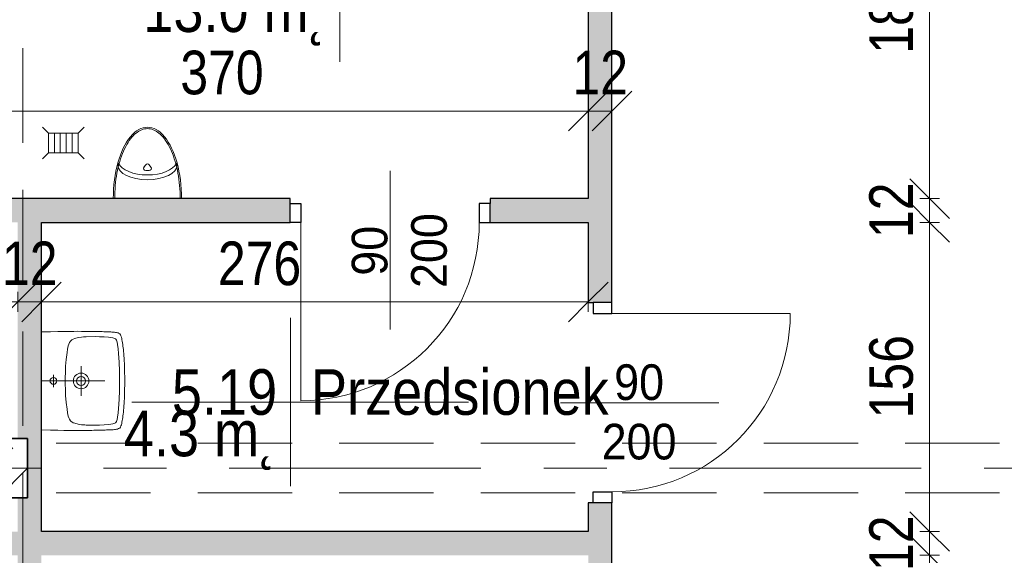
# Model space of a CAD drawing. Header units: centimetres. Extents: x -1743 to 21705, y -8842 to 3590.
# Tile 33 of 45: x -2 to 495, y 2284 to 2555. Entities that reach past the tile are written whole.
import ezdxf

# ---------------------------------------------------------------- set-up
doc = ezdxf.new("R2010")
doc.units = ezdxf.units.CM
doc.linetypes.add('Oś', pattern=[222.25, 127, -31.75, 31.75, -31.75])
doc.linetypes.add('Ukryte', pattern=[71.438, 47.625, -23.813])
for name, color, linetype, lineweight in [('A-ANNO-DIMS', 211, 'Continuous', 13), ('A-ANNO-DIMS-100', 211, 'Continuous', 13), ('A-ANNO-NOTE', 131, 'Continuous', 9), ('A-AREA-IDEN', 2, 'Continuous', 13), ('A-DETL-GENF', 92, 'Continuous', 9), ('A-DETL-HDLN', 90, 'Ukryte', 9), ('A-DETL-MEDM', 33, 'Continuous', 25), ('A-DOOR', 31, 'Continuous', 13), ('A-WALL', 113, 'Continuous', 13), ('P-SANR-FIXT', 6, 'Continuous', 9), ('S-COLS', 52, 'Continuous', 9), ('S-GRID', 1, 'Continuous', 13)]:
    doc.layers.add(name, color=color, linetype=linetype, lineweight=lineweight)
doc.styles.add('Arial', font='arial.ttf', dxfattribs={"width": 0.9, "height": 18})
doc.styles.add('Arial Narrow_2', font='ARIALN.TTF', dxfattribs={"height": 22})
doc.styles.add('Arial_3', font='arial.ttf', dxfattribs={"width": 0.85, "height": 23})
doc.dimstyles.new('Diagonal_1_100__0_1__1', dxfattribs={"dimscale": 30.48, "dimtxt": 22.515481, "dimasz": 0.656168, "dimexe": 0.164042, "dimexo": 0.0625, "dimgap": 0.065617, "dimtad": 1, "dimdec": 1, "dimrnd": 0.1, "dimdsep": 46, "dimtxsty": 'Arial Narrow_2', "dimblk1": 'OBLIQUE', "dimblk2": 'OBLIQUE', "dimsah": 1, "dimcen": 0.09, "dimazin": 0, "dimtfac": 1, "dimtdec": 4, "dimtix": 1, "dimtmove": 0, "dimatfit": 3, "dimfxl": 0.164042, "dimfxlon": 1, "dimtvp": 1, "dimtolj": 1, "dimtzin": 0, "dimarcsym": 2})
doc.dimstyles.new('Diagonal_1_100__0_1__2', dxfattribs={"dimscale": 30.48, "dimtxt": 22.515481, "dimasz": 0.656168, "dimexe": 0.164042, "dimexo": 0.0625, "dimgap": 0.065617, "dimtad": 1, "dimdec": 1, "dimrnd": 0.1, "dimdsep": 46, "dimtxsty": 'Arial Narrow_2', "dimblk1": 'OBLIQUE', "dimblk2": 'OBLIQUE', "dimsah": 1, "dimcen": 0.09, "dimazin": 0, "dimtfac": 1, "dimtdec": 4, "dimtix": 1, "dimtmove": 2, "dimatfit": 3, "dimfxl": 0.164042, "dimfxlon": 1, "dimtvp": 1, "dimtolj": 1, "dimtzin": 0, "dimarcsym": 2})

# ---------------------------------------------------------------- blocks, each defined once
blk = doc.blocks.new('M_Concrete-Square-Column - 300 x 300mm-V1-5_piętro III __10_50 m_ - stan istniejący')
at = {"layer": 'S-COLS'}
h = blk.add_hatch(dxfattribs=at)
h.set_pattern_fill('FP_2', color=256, style=0, pattern_type=2)
h.set_pattern_definition([(45, (12.623, -2328.326), (-17.67767, 17.67767), []), (45, (30.3, -2328.326), (-17.67767, 17.67767), [12.5, -6.25])])
h.paths.add_polyline_path([(15, -15), (15, 15), (-15, 15), (-15, -15)], flags=0)
at = {"layer": 'S-COLS', "lineweight": 35}
for p, q in [((15, 15), (-15, 15)), ((-15, 15), (-15, -15)), ((15, -15), (15, 15)), ((-15, -15), (15, -15))]:
    blk.add_line(p, q, dxfattribs=at)
blk = doc.blocks.new('DRZWI 1S - automatyczna etykieta - Drzwi 90-2252147-5_piętro III __10_50 m_ - stan istniejący')
at = {"layer": 'A-DETL-GENF'}
for p, q in [((-50.5, 3.5), (-45, 3.5)), ((-50.5, -6), (-50.5, 3.5)), ((-45, 3.5), (-45, -6)), ((45, 3.5), (50.5, 3.5)), ((45, -6), (45, 3.5)), ((50.5, 3.5), (50.5, -6)), ((-45, -6), (-50.5, -6)), ((50.5, -6), (45, -6))]:
    blk.add_line(p, q, dxfattribs=at)
at = {"layer": 'A-DETL-MEDM'}
for p, q in [((-50.5, -6), (-50.5, 3.5)), ((-50.5, 3.5), (-45, 3.5)), ((-45, 3.5), (-45, -6)), ((45, 3.5), (45, -6)), ((50.5, 3.5), (45, 3.5)), ((50.5, -6), (50.5, 3.5)), ((-45, -6), (-50.5, -6)), ((45, -6), (50.5, -6))]:
    blk.add_line(p, q, dxfattribs=at)
at = {"layer": 'A-DOOR'}
blk.add_line((45, -6), (45, -96), dxfattribs=at)
blk.add_arc((45, -6), 90, 180, 270, dxfattribs=at)
blk = doc.blocks.new('DRZWI 1S - automatyczna etykieta - Drzwi 90-2252155-5_piętro III __10_50 m_ - stan istniejący')
at = {"layer": 'A-DETL-GENF'}
for p, q in [((-50.5, 6), (-50.5, -3.5)), ((-45, 6), (-50.5, 6)), ((-45, -3.5), (-45, 6)), ((50.5, 6), (45, 6)), ((45, 6), (45, -3.5)), ((50.5, -3.5), (50.5, 6)), ((-50.5, -3.5), (-45, -3.5)), ((45, -3.5), (50.5, -3.5))]:
    blk.add_line(p, q, dxfattribs=at)
at = {"layer": 'A-DETL-MEDM'}
for p, q in [((-45, 6), (-50.5, 6)), ((-50.5, 6), (-50.5, -3.5)), ((-45, -3.5), (-45, 6)), ((45, -3.5), (45, 6)), ((45, 6), (50.5, 6)), ((50.5, 6), (50.5, -3.5)), ((-50.5, -3.5), (-45, -3.5)), ((50.5, -3.5), (45, -3.5))]:
    blk.add_line(p, q, dxfattribs=at)
at = {"layer": 'A-DOOR'}
blk.add_line((45, 6), (45, 96), dxfattribs=at)
blk.add_arc((45, 6), 90, 90, 180, dxfattribs=at)
blk = doc.blocks.new('Umywalka koło Nova Pro - Pro 50-1205816-5_piętro III __10_50 m_ - stan istniejący')
at = {"layer": 'P-SANR-FIXT'}
for p, q in [((-11.6, 44.96), (-11.79, 44.38)), ((-11.71, 44.67), (-11.6, 44.96)), ((-11.6, 44.96), (-11.26, 45.47)), ((-11.26, 45.47), (-11.6, 44.96)), ((-11.26, 45.47), (-10.8, 45.84)), ((-10.8, 45.84), (-11.26, 45.47)), ((-10.8, 45.84), (-10.24, 46.11)), ((-10.24, 46.11), (-10.8, 45.84)), ((-10.24, 46.11), (-9.61, 46.32)), ((-9.61, 46.32), (-10.24, 46.11)), ((-9.61, 46.32), (-8.94, 46.51)), ((-8.94, 46.51), (-9.61, 46.32)), ((-8.94, 46.51), (-8.25, 46.64)), ((-8.25, 46.64), (-8.94, 46.51)), ((-8.25, 46.64), (-7.5, 46.8)), ((-7.5, 46.8), (-8.25, 46.64)), ((-7.5, 46.8), (-6.73, 46.91)), ((-6.73, 46.91), (-7.5, 46.8)), ((-6.73, 46.91), (-5.93, 47.04)), ((-5.93, 47.04), (-6.73, 46.91)), ((-5.93, 47.04), (-5.1, 47.15)), ((-5.1, 47.15), (-5.93, 47.04)), ((-5.88, 44.43), (-3.64, 44.75)), ((-5.1, 47.15), (-4.2, 47.25)), ((-4.2, 47.25), (-5.1, 47.15)), ((-4.2, 47.25), (-3.27, 47.36)), ((-3.27, 47.36), (-4.2, 47.25)), ((-3.64, 44.75), (-1.4, 44.94)), ((-3.27, 47.36), (-2.28, 47.44)), ((-2.28, 47.44), (-3.27, 47.36)), ((-2.28, 47.44), (-1.24, 47.52)), ((-1.24, 47.52), (-2.28, 47.44)), ((-1.4, 44.94), (3.1, 45.18)), ((-1.24, 47.52), (-0.15, 47.63)), ((-0.15, 47.63), (-1.24, 47.52)), ((-0.15, 47.63), (1.05, 47.71)), ((1.05, 47.71), (-0.15, 47.63)), ((1.05, 47.71), (2.3, 47.76)), ((2.3, 47.76), (1.05, 47.71)), ((2.3, 47.76), (3.66, 47.84)), ((3.66, 47.84), (2.3, 47.76)), ((3.1, 45.18), (7.6, 45.31)), ((3.66, 47.84), (5.12, 47.89)), ((5.12, 47.89), (3.66, 47.84)), ((5.12, 47.89), (6.72, 47.95)), ((6.72, 47.95), (5.12, 47.89)), ((6.72, 47.95), (8.45, 47.97)), ((8.45, 47.97), (6.72, 47.95)), ((7.6, 45.31), (9.86, 45.39)), ((8.45, 47.97), (10.4, 48)), ((10.4, 48), (8.45, 47.97)), ((9.86, 45.39), (11.04, 45.42)), ((10.4, 48), (14.63, 48)), ((14.63, 48), (10.4, 48)), ((11.04, 45.42), (11.7, 45.42)), ((11.7, 45.42), (12.5, 45.44)), ((12.5, 45.44), (13.3, 45.42)), ((13.3, 45.42), (13.99, 45.42)), ((13.99, 45.42), (15.14, 45.39)), ((14.63, 48), (16.55, 47.97)), ((16.55, 47.97), (14.63, 48)), ((15.14, 45.39), (17.4, 45.31)), ((16.55, 47.97), (18.31, 47.95)), ((18.31, 47.95), (16.55, 47.97)), ((17.4, 45.31), (21.9, 45.18)), ((18.31, 47.95), (19.88, 47.89)), ((19.88, 47.89), (18.31, 47.95)), ((19.88, 47.89), (21.34, 47.84)), ((21.34, 47.84), (19.88, 47.89)), ((21.34, 47.84), (22.7, 47.76)), ((22.7, 47.76), (21.34, 47.84)), ((21.9, 45.18), (26.4, 44.94)), ((22.7, 47.76), (23.98, 47.71)), ((23.98, 47.71), (22.7, 47.76)), ((23.98, 47.71), (25.15, 47.63)), ((25.15, 47.63), (23.98, 47.71)), ((25.15, 47.63), (26.24, 47.52)), ((26.24, 47.52), (25.15, 47.63)), ((26.24, 47.52), (27.31, 47.44)), ((27.31, 47.44), (26.24, 47.52)), ((26.4, 44.94), (28.64, 44.75)), ((27.31, 47.44), (28.29, 47.36)), ((28.29, 47.36), (27.31, 47.44)), ((28.29, 47.36), (29.23, 47.25)), ((29.23, 47.25), (28.29, 47.36)), ((28.64, 44.75), (30.88, 44.43)), ((29.23, 47.25), (30.1, 47.15)), ((30.1, 47.15), (29.23, 47.25)), ((30.1, 47.15), (30.93, 47.04)), ((30.93, 47.04), (30.1, 47.15)), ((30.93, 47.04), (31.76, 46.91)), ((31.76, 46.91), (30.93, 47.04)), ((31.76, 46.91), (32.5, 46.8)), ((32.5, 46.8), (31.76, 46.91)), ((32.5, 46.8), (33.25, 46.64)), ((33.25, 46.64), (32.5, 46.8)), ((33.25, 46.64), (33.97, 46.51)), ((33.97, 46.51), (33.25, 46.64)), ((33.97, 46.51), (34.63, 46.32)), ((34.63, 46.32), (33.97, 46.51)), ((34.63, 46.32), (35.24, 46.11)), ((35.24, 46.11), (34.63, 46.32)), ((35.24, 46.11), (35.8, 45.84)), ((35.8, 45.84), (35.24, 46.11)), ((35.8, 45.84), (36.28, 45.47)), ((36.28, 45.47), (35.8, 45.84)), ((36.28, 45.47), (36.6, 44.96)), ((36.6, 44.96), (36.28, 45.47)), ((36.6, 44.96), (36.82, 44.38)), ((-12.24, 39.61), (-12.22, 40.28)), ((-12.22, 40.28), (-12.19, 40.94)), ((-12.19, 40.94), (-12.16, 41.58)), ((-12.16, 41.58), (-12.14, 42.22)), ((-12.14, 42.22), (-12.08, 42.81)), ((-12.08, 42.81), (-12, 43.37)), ((-12, 43.37), (-11.92, 43.87)), ((-11.92, 43.87), (-11.82, 44.38)), ((-11.82, 44.38), (-11.71, 44.67)), ((-9.71, 37.56), (-9.53, 39.82)), ((-9.53, 39.82), (-9.39, 40.94)), ((-9.39, 40.94), (-9.21, 42.03)), ((-9.21, 42.03), (-9.05, 42.59)), ((-9.05, 42.59), (-8.86, 43.1)), ((-8.86, 43.1), (-8.7, 43.34)), ((-8.7, 43.34), (-8.51, 43.55)), ((-8.51, 43.55), (-8.03, 43.85)), ((-8.03, 43.85), (-7.53, 44.06)), ((-7.53, 44.06), (-6.97, 44.22)), ((-6.97, 44.22), (-5.88, 44.43)), ((30.88, 44.43), (31.97, 44.22)), ((31.97, 44.22), (32.53, 44.06)), ((32.53, 44.06), (33.06, 43.85)), ((33.06, 43.85), (33.54, 43.55)), ((33.54, 43.55), (33.73, 43.34)), ((33.73, 43.34), (33.86, 43.1)), ((33.86, 43.1), (34.07, 42.59)), ((34.07, 42.59), (34.21, 42.03)), ((34.21, 42.03), (34.39, 40.94)), ((34.39, 40.94), (34.53, 39.82)), ((34.53, 39.82), (34.71, 37.56)), ((36.82, 44.38), (36.92, 43.87)), ((36.92, 43.87), (37.03, 43.37)), ((37.03, 43.37), (37.08, 42.81)), ((37.08, 42.81), (37.14, 42.22)), ((37.14, 42.22), (37.16, 41.58)), ((37.16, 41.58), (37.19, 40.94)), ((37.19, 40.94), (37.22, 40.28)), ((37.22, 40.28), (37.24, 39.61)), ((-12.4, 33.88), (-12.38, 35.06)), ((-12.38, 35.06), (-12.35, 35.88)), ((-12.35, 36.65), (-12.32, 37.43)), ((-12.35, 35.88), (-12.35, 36.65)), ((-12.32, 37.43), (-12.3, 38.17)), ((-12.3, 38.17), (-12.27, 38.89)), ((-12.27, 38.89), (-12.24, 39.61)), ((-9.84, 33.06), (-9.79, 35.32)), ((-9.79, 35.32), (-9.71, 37.56)), ((12.5, 6), (12.5, 38)), ((34.71, 37.56), (34.82, 35.32)), ((34.82, 35.32), (34.84, 33.06)), ((37.24, 39.61), (37.27, 38.89)), ((37.27, 38.89), (37.3, 38.17)), ((37.3, 38.17), (37.32, 37.43)), ((37.32, 37.43), (37.35, 36.65)), ((37.35, 36.65), (37.35, 35.88)), ((37.35, 35.88), (37.38, 35.06)), ((37.38, 35.06), (37.4, 33.88)), ((-12.46, 30.5), (-12.43, 31.46)), ((-12.46, 29.49), (-12.46, 30.5)), ((-12.43, 32.39), (-12.4, 33.3)), ((-12.43, 31.46), (-12.43, 32.39)), ((-12.4, 33.3), (-12.4, 33.88)), ((-9.76, 28.56), (-9.84, 33.06)), ((34.84, 33.06), (34.76, 28.56)), ((37.4, 33.88), (37.43, 33.3)), ((37.43, 33.3), (37.43, 32.39)), ((37.43, 32.39), (37.46, 31.46)), ((37.46, 31.46), (37.46, 30.5)), ((37.46, 30.5), (37.48, 29.49)), ((-12.51, 24.3), (-12.48, 26.13)), ((-12.48, 27.81), (-12.46, 29.49)), ((-12.48, 26.13), (-12.48, 27.81)), ((-9.74, 27.87), (-9.76, 28.56)), ((-9.71, 27.55), (-9.74, 27.87)), ((-9.69, 27.15), (-9.71, 27.55)), ((-9.61, 26.27), (-9.69, 27.15)), ((-9.37, 24.54), (-9.61, 26.27)), ((20.01, 26), (5.01, 26)), ((34.63, 26.27), (34.37, 24.54)), ((34.69, 27.15), (34.63, 26.27)), ((34.71, 27.55), (34.69, 27.15)), ((34.74, 27.87), (34.71, 27.55)), ((34.76, 28.56), (34.74, 27.87)), ((37.48, 29.49), (37.48, 27.81)), ((37.48, 27.81), (37.51, 26.13)), ((37.51, 26.13), (37.51, 22.27)), ((-12.48, 22.27), (-12.51, 24.3)), ((-12.48, 19.98), (-12.48, 22.27)), ((-12.45, 17.35), (-12.48, 19.98)), ((-8.91, 22.86), (-9.37, 24.54)), ((-8.62, 22.03), (-8.91, 22.86)), ((-8.19, 21.26), (-8.62, 22.03)), ((-7.93, 20.91), (-8.19, 21.26)), ((-7.61, 20.62), (-7.93, 20.91)), ((-6.89, 20.14), (-7.61, 20.62)), ((-6.09, 19.8), (-6.89, 20.14)), ((31.89, 20.14), (31.09, 19.8)), ((32.61, 20.62), (31.89, 20.14)), ((32.93, 20.91), (32.61, 20.62)), ((33.19, 21.26), (32.93, 20.91)), ((33.62, 22.03), (33.19, 21.26)), ((33.91, 22.86), (33.62, 22.03)), ((34.37, 24.54), (33.91, 22.86)), ((37.48, 19.98), (37.45, 17.35)), ((37.51, 22.27), (37.48, 19.98)), ((-12.4, 14.28), (-12.45, 17.35)), ((-5.24, 19.53), (-6.09, 19.8)), ((-3.53, 19.16), (-5.24, 19.53)), ((-1.83, 18.89), (-3.53, 19.16)), ((1.66, 18.49), (-1.83, 18.89)), ((5.15, 18.2), (1.66, 18.49)), ((8.64, 18.06), (5.15, 18.2)), ((10.37, 18.01), (8.64, 18.06)), ((14.63, 18.01), (10.37, 18.01)), ((16.36, 18.06), (14.63, 18.01)), ((19.88, 18.2), (16.36, 18.06)), ((23.34, 18.49), (19.88, 18.2)), ((26.83, 18.89), (23.34, 18.49)), ((28.56, 19.16), (26.83, 18.89)), ((30.26, 19.53), (28.56, 19.16)), ((31.09, 19.8), (30.26, 19.53)), ((37.45, 17.35), (37.4, 14.28)), ((-12.32, 10.58), (-12.4, 14.28)), ((-12.19, 6), (-12.32, 10.58)), ((15.72, 12.02), (9.46, 12.02)), ((37.32, 10.58), (37.19, 6)), ((37.4, 14.28), (37.32, 10.58))]:
    blk.add_line(p, q, dxfattribs=at)
for centre, radius in [((12.51, 26), 3.92), ((12.51, 26), 2.28), ((12.5, 12.02), 1.72)]:
    blk.add_circle(centre, radius, dxfattribs=at)
blk = doc.blocks.new('kratka ściekowa1 - kratka ściekowa-1764096-5_piętro III __10_50 m_ - stan istniejący')
at = {"layer": 'P-SANR-FIXT'}
for p, q in [((-10.5, 8), (-7.5, 5)), ((-7.5, 5), (-7.5, -5)), ((7.5, 5), (-7.5, 5)), ((-4.5, 5), (-4.5, -5)), ((-1.5, 5), (-1.5, -5)), ((1.5, 5), (1.5, -5)), ((4.5, 5), (4.5, -5)), ((10.5, 8), (7.5, 5)), ((7.5, -5), (7.5, 5)), ((-10.5, -8), (-7.5, -5)), ((-7.5, -5), (7.5, -5)), ((7.5, -5), (10.5, -8))]:
    blk.add_line(p, q, dxfattribs=at)
blk = doc.blocks.new('pisuar - Type 1-1215861-5_piętro III __10_50 m_ - stan istniejący')
at = {"layer": 'P-SANR-FIXT'}
for p, q in [((-2.42, 22.84), (-2.1, 23.79)), ((11.62, 23.02), (10.75, 21.85)), ((11.63, 20.1), (13.37, 20.1)), ((14.25, 21.85), (13.38, 23.02)), ((27.1, 23.79), (27.42, 22.84))]:
    blk.add_line(p, q, dxfattribs=at)
for centre, start, end in [((11.63, 21.2), 143.1177, 270), ((12.5, 22.36), 36.8823, 143.1177), ((13.37, 21.2), 270, 36.8823)]:
    blk.add_arc(centre, 1.09, start, end, dxfattribs=at)
for centre, major_axis, ratio, start_param, end_param in [((12.5, 6), (0, 36), 0.478823, 4.712389, 7.853982), ((12.5, 22.84), (14.92, 0), 0.492275, 3.141593, 6.283185), ((12.5, 25.29), (14.92, 0), 0.492275, 3.348063, 6.076813)]:
    blk.add_ellipse(centre, major_axis=major_axis, ratio=ratio, start_param=start_param, end_param=end_param, dxfattribs=at)
blk.add_open_spline([(29.04, 6), (29.04, 8.2), (28.84, 12.59), (27.98, 18.95), (26.57, 24.86), (24.67, 30.11), (22.35, 34.52), (19.71, 37.93), (16.87, 40.22), (13.96, 41.35), (11.04, 41.35), (8.13, 40.22), (5.29, 37.93), (2.65, 34.52), (0.33, 30.11), (-1.57, 24.86), (-2.98, 18.95), (-3.84, 12.59), (-4.04, 8.2), (-4.04, 6)], degree=3, dxfattribs=at)
blk = doc.blocks.new('DIMBLOCK124-5_piętro III __10_50 m_ - stan istniejący')
at = {"layer": 'A-ANNO-DIMS-100'}
for p, q in [((285.38, 2508.52), (295.38, 2518.52)), ((297.38, 2508.52), (307.38, 2518.52)), ((285.38, 2503.52), (285.38, 2513.52)), ((297.38, 2503.52), (297.38, 2513.52)), ((285.38, 2508.52), (275.38, 2498.52)), ((297.38, 2508.52), (285.38, 2508.52)), ((285.38, 2508.52), (285.38, 2503.52)), ((297.38, 2508.52), (287.38, 2498.52)), ((297.38, 2508.52), (297.38, 2503.52))]:
    blk.add_line(p, q, dxfattribs=at)
at = {"layer": 'A-ANNO-DIMS-100', "color": 0, "insert": (277.44, 2538.96), "char_height": 22, "width": 33.4516, "attachment_point": 1, "line_spacing_factor": 0.974696, "style": 'Arial Narrow_2'}
blk.add_mtext('12', dxfattribs=at)
blk = doc.blocks.new('_Oblique')
at = {"color": 0, "linetype": 'ByBlock', "lineweight": -2}
blk.add_line((-0.5, -0.5), (0.5, 0.5), dxfattribs=at)
blk = doc.blocks.new('DIMBLOCK125-5_piętro III __10_50 m_ - stan istniejący')
at = {"layer": 'A-ANNO-DIMS-100'}
for p, q in [((-84.62, 2508.52), (-74.62, 2518.52)), ((285.38, 2508.52), (295.38, 2518.52)), ((-84.62, 2503.52), (-84.62, 2513.52)), ((285.38, 2503.52), (285.38, 2513.52)), ((-84.62, 2508.52), (-94.62, 2498.52)), ((285.38, 2508.52), (-84.62, 2508.52)), ((-84.62, 2508.52), (-84.62, 2503.52)), ((285.38, 2508.52), (275.38, 2498.52)), ((285.38, 2508.52), (285.38, 2503.52))]:
    blk.add_line(p, q, dxfattribs=at)
at = {"layer": 'A-ANNO-DIMS-100', "color": 0, "insert": (79.47, 2538.96), "char_height": 22, "width": 50.1774, "attachment_point": 1, "line_spacing_factor": 0.974696, "style": 'Arial Narrow_2'}
blk.add_mtext('370', dxfattribs=at)
blk = doc.blocks.new('DIMBLOCK129-5_piętro III __10_50 m_ - stan istniejący')
at = {"layer": 'A-ANNO-DIMS-100'}
for p, q in [((9.38, 2412.21), (19.38, 2422.21)), ((285.38, 2412.21), (295.38, 2422.21)), ((9.38, 2407.21), (9.38, 2417.21)), ((285.38, 2407.21), (285.38, 2417.21)), ((9.38, 2412.21), (-0.62, 2402.21)), ((285.38, 2412.21), (9.38, 2412.21)), ((9.38, 2412.21), (9.38, 2407.21)), ((285.38, 2412.21), (275.38, 2402.21)), ((285.38, 2412.21), (285.38, 2407.21))]:
    blk.add_line(p, q, dxfattribs=at)
at = {"layer": 'A-ANNO-DIMS-100', "color": 0, "insert": (98.44, 2442.64), "char_height": 22, "width": 50.1774, "attachment_point": 1, "line_spacing_factor": 0.974696, "style": 'Arial Narrow_2'}
blk.add_mtext('276', dxfattribs=at)
blk = doc.blocks.new('DIMBLOCK130-5_piętro III __10_50 m_ - stan istniejący')
at = {"layer": 'A-ANNO-DIMS-100'}
for p, q in [((-2.62, 2412.21), (7.38, 2422.21)), ((9.38, 2412.21), (19.38, 2422.21)), ((-2.62, 2407.21), (-2.62, 2417.21)), ((9.38, 2407.21), (9.38, 2417.21)), ((-2.62, 2412.21), (-12.62, 2402.21)), ((9.38, 2412.21), (-2.62, 2412.21)), ((-2.62, 2412.21), (-2.62, 2407.21)), ((9.38, 2412.21), (-0.62, 2402.21)), ((9.38, 2412.21), (9.38, 2407.21))]:
    blk.add_line(p, q, dxfattribs=at)
at = {"layer": 'A-ANNO-DIMS-100', "color": 0, "insert": (-10.56, 2442.64), "char_height": 22, "width": 33.4516, "attachment_point": 1, "line_spacing_factor": 0.974696, "style": 'Arial Narrow_2'}
blk.add_mtext('12', dxfattribs=at)
blk = doc.blocks.new('DIMBLOCK131-5_piętro III __10_50 m_ - stan istniejący')
at = {"layer": 'A-ANNO-DIMS-100'}
for p, q in [((-84.62, 2412.21), (-74.62, 2422.21)), ((-2.62, 2412.21), (7.38, 2422.21)), ((-84.62, 2407.21), (-84.62, 2417.21)), ((-2.62, 2407.21), (-2.62, 2417.21)), ((-84.62, 2412.21), (-94.62, 2402.21)), ((-2.62, 2412.21), (-84.62, 2412.21)), ((-84.62, 2412.21), (-84.62, 2407.21)), ((-2.62, 2412.21), (-12.62, 2402.21)), ((-2.62, 2412.21), (-2.62, 2407.21))]:
    blk.add_line(p, q, dxfattribs=at)
at = {"layer": 'A-ANNO-DIMS-100', "color": 0, "insert": (-57.56, 2442.64), "char_height": 22, "width": 33.4516, "attachment_point": 1, "line_spacing_factor": 0.974696, "style": 'Arial Narrow_2'}
blk.add_mtext('82', dxfattribs=at)
blk = doc.blocks.new('METKA_POMIESZCZENIA2 - Rozbudowana - bez ramki-2396678-5_piętro III __10_50 m_ - stan istniejący')
at = {"layer": 'A-AREA-IDEN'}
for p, q in [((0, 0.425), (0, 0)), ((0.0976, 0), (-0.8, 0)), ((-0.8, 0), (0.9, 0)), ((0, 0), (0, -0.425))]:
    blk.add_line(p, q, dxfattribs=at)
blk = doc.blocks.new('DIMBLOCK223-5_piętro III __10_50 m_ - stan istniejący')
at = {"layer": 'A-ANNO-DIMS-100'}
for p, q in [((457.72, 2284.33), (447.72, 2294.33)), ((452.72, 2284.33), (462.72, 2284.33)), ((457.72, 2284.33), (452.72, 2284.33)), ((457.72, 2013.33), (457.72, 2284.33)), ((457.72, 2284.33), (467.72, 2274.33)), ((457.72, 2013.33), (447.72, 2023.33)), ((452.72, 2013.33), (462.72, 2013.33)), ((457.72, 2013.33), (452.72, 2013.33)), ((457.72, 2013.33), (467.72, 2003.33))]:
    blk.add_line(p, q, dxfattribs=at)
at = {"layer": 'A-ANNO-DIMS-100', "color": 0, "insert": (427.29, 2127.92), "char_height": 22, "width": 50.1774, "attachment_point": 1, "rotation": 90, "line_spacing_factor": 0.974696, "style": 'Arial Narrow_2'}
blk.add_mtext('271', dxfattribs=at)
blk = doc.blocks.new('DIMBLOCK224-5_piętro III __10_50 m_ - stan istniejący')
at = {"layer": 'A-ANNO-DIMS-100'}
for p, q in [((457.72, 2296.33), (447.72, 2306.33)), ((457.72, 2284.33), (447.72, 2294.33)), ((452.72, 2296.33), (462.72, 2296.33)), ((457.72, 2296.33), (452.72, 2296.33)), ((457.72, 2284.33), (457.72, 2296.33)), ((457.72, 2296.33), (467.72, 2286.33)), ((452.72, 2284.33), (462.72, 2284.33)), ((457.72, 2284.33), (452.72, 2284.33)), ((457.72, 2284.33), (467.72, 2274.33))]:
    blk.add_line(p, q, dxfattribs=at)
at = {"layer": 'A-ANNO-DIMS-100', "color": 0, "insert": (427.29, 2276.39), "char_height": 22, "width": 33.4516, "attachment_point": 1, "rotation": 90, "line_spacing_factor": 0.974696, "style": 'Arial Narrow_2'}
blk.add_mtext('12', dxfattribs=at)
blk = doc.blocks.new('DIMBLOCK225-5_piętro III __10_50 m_ - stan istniejący')
at = {"layer": 'A-ANNO-DIMS-100'}
for p, q in [((457.72, 2452.33), (447.72, 2462.33)), ((452.72, 2452.33), (462.72, 2452.33)), ((457.72, 2452.33), (452.72, 2452.33)), ((457.72, 2296.33), (457.72, 2452.33)), ((457.72, 2452.33), (467.72, 2442.33)), ((457.72, 2296.33), (447.72, 2306.33)), ((452.72, 2296.33), (462.72, 2296.33)), ((457.72, 2296.33), (452.72, 2296.33)), ((457.72, 2296.33), (467.72, 2286.33))]:
    blk.add_line(p, q, dxfattribs=at)
at = {"layer": 'A-ANNO-DIMS-100', "color": 0, "insert": (427.29, 2353.42), "char_height": 22, "width": 50.1774, "attachment_point": 1, "rotation": 90, "line_spacing_factor": 0.974696, "style": 'Arial Narrow_2'}
blk.add_mtext('156', dxfattribs=at)
blk = doc.blocks.new('DIMBLOCK226-5_piętro III __10_50 m_ - stan istniejący')
at = {"layer": 'A-ANNO-DIMS-100'}
for p, q in [((457.72, 2464.33), (447.72, 2474.33)), ((457.72, 2452.33), (447.72, 2462.33)), ((452.72, 2464.33), (462.72, 2464.33)), ((457.72, 2464.33), (452.72, 2464.33)), ((457.72, 2452.33), (457.72, 2464.33)), ((457.72, 2464.33), (467.72, 2454.33)), ((452.72, 2452.33), (462.72, 2452.33)), ((457.72, 2452.33), (452.72, 2452.33)), ((457.72, 2452.33), (467.72, 2442.33))]:
    blk.add_line(p, q, dxfattribs=at)
at = {"layer": 'A-ANNO-DIMS-100', "color": 0, "insert": (427.29, 2444.39), "char_height": 22, "width": 33.4516, "attachment_point": 1, "rotation": 90, "line_spacing_factor": 0.974696, "style": 'Arial Narrow_2'}
blk.add_mtext('12', dxfattribs=at)
blk = doc.blocks.new('DIMBLOCK227-5_piętro III __10_50 m_ - stan istniejący')
at = {"layer": 'A-ANNO-DIMS-100'}
for p, q in [((457.72, 2652.33), (447.72, 2662.33)), ((452.72, 2652.33), (462.72, 2652.33)), ((457.72, 2652.33), (452.72, 2652.33)), ((457.72, 2464.33), (457.72, 2652.33)), ((457.72, 2652.33), (467.72, 2642.33)), ((457.72, 2464.33), (447.72, 2474.33)), ((452.72, 2464.33), (462.72, 2464.33)), ((457.72, 2464.33), (452.72, 2464.33)), ((457.72, 2464.33), (467.72, 2454.33))]:
    blk.add_line(p, q, dxfattribs=at)
at = {"layer": 'A-ANNO-DIMS-100', "color": 0, "insert": (427.29, 2537.42), "char_height": 22, "width": 50.1774, "attachment_point": 1, "rotation": 90, "line_spacing_factor": 0.974696, "style": 'Arial Narrow_2'}
blk.add_mtext('188', dxfattribs=at)

msp = doc.modelspace()

# ---------------------------------------------------------------- hatches: boundary and pattern name
at = {"layer": 'A-WALL'}
h = msp.add_hatch(color=9, dxfattribs=at)
h.paths.add_polyline_path([(297.38, 1826.33), (297.38, 1880.83), (285.38, 1880.83), (285.38, 1826.33)], flags=0)
h.paths.add_polyline_path([(297.38, 1971.83), (297.38, 2310.83), (285.38, 2310.83), (285.38, 1971.83), (294.88, 1971.83)], flags=0)
h.paths.add_polyline_path([(285.38, 2411.83), (297.38, 2411.83), (297.38, 2683.83), (285.38, 2683.83), (285.38, 2452.33)], flags=0)
h.paths.add_polyline_path([(285.38, 2814.83), (297.38, 2814.83), (297.38, 2824.33), (285.38, 2824.33), (285.38, 2818.86)], flags=0)
h = msp.add_hatch(color=9, dxfattribs=at)
h.paths.add_polyline_path([(285.38, 2452.33), (285.38, 2464.33), (235.88, 2464.33), (235.88, 2452.33)], flags=0)
h.paths.add_polyline_path([(134.88, 2452.33), (134.88, 2464.33), (-110.12, 2464.33), (-110.12, 2452.33), (9.38, 2452.33)], flags=0)
h.paths.add_polyline_path([(-191.12, 2452.33), (-191.12, 2464.33), (-218.12, 2464.33), (-218.12, 2452.33)], flags=0)
h.paths.add_polyline_path([(-310.62, 2452.33), (-299.12, 2452.33), (-299.12, 2464.33), (-310.62, 2464.33), (-310.62, 2454.83)], flags=0)
msp.add_hatch(color=9, dxfattribs=at).paths.add_polyline_path([(-2.62, 1871.33), (9.38, 1871.33), (9.38, 2452.33), (-2.62, 2452.33), (-2.62, 2343.33), (2.38, 2343.33), (2.38, 2313.33), (-2.62, 2313.33), (-2.62, 1895.87)], flags=0)
h = msp.add_hatch(color=9, dxfattribs=at)
h.paths.add_polyline_path([(285.38, 2284.33), (285.38, 2296.33), (9.38, 2296.33), (9.38, 2284.33)], flags=0)
h.paths.add_polyline_path([(-2.62, 2284.33), (-2.62, 2296.33), (-310.62, 2296.33), (-310.62, 2284.33)], flags=0)

# ---------------------------------------------------------------- linework, layer by layer
at = {"layer": 'A-ANNO-NOTE', "lineweight": 13}
for p, q in [((185.38, 2478.33), (185.38, 2398.33)), ((271.38, 2361.33), (351.38, 2361.33))]:
    msp.add_line(p, q, dxfattribs=at)
at = {"layer": 'A-DETL-HDLN'}
for p, q in [((-0.12, 420.83), (-0.12, 2793.33)), ((-1197.62, 2340.83), (1172.38, 2340.83)), ((-1197.62, 2315.83), (1172.38, 2315.83))]:
    msp.add_line(p, q, dxfattribs=at)
at = {"layer": 'A-WALL', "color": 7, "lineweight": 25}
for p, q in [((297.38, 2411.83), (297.38, 2824.33)), ((285.38, 2652.33), (285.38, 2464.33)), ((134.88, 2464.33), (-84.62, 2464.33)), ((134.88, 2461.83), (134.88, 2464.33)), ((285.38, 2464.33), (235.88, 2464.33)), ((235.88, 2464.33), (235.88, 2461.83)), ((9.38, 2296.33), (9.38, 2452.33)), ((9.38, 2452.33), (134.88, 2452.33)), ((235.88, 2452.33), (285.38, 2452.33)), ((285.38, 2452.33), (285.38, 2411.83)), ((285.38, 2411.83), (287.88, 2411.83)), ((287.88, 2310.83), (285.38, 2310.83)), ((285.38, 2310.83), (285.38, 2296.33)), ((297.38, 1971.83), (297.38, 2310.83)), ((285.38, 2296.33), (9.38, 2296.33))]:
    msp.add_line(p, q, dxfattribs=at)
at = {"layer": 'S-GRID', "linetype": 'Oś'}
msp.add_line((1342.46, 2328.33), (-1368.76, 2328.33), dxfattribs=at)

# ---------------------------------------------------------------- block references
at = {"layer": 'A-AREA-IDEN', "xscale": 99.99999999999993, "yscale": 99.99999999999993, "zscale": 99.99999999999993}
for p in [(160.02, 2575.77), (135.01, 2361.67)]:
    msp.add_blockref('METKA_POMIESZCZENIA2 - Rozbudowana - bez ramki-2396678-5_piętro III __10_50 m_ - stan istniejący', p, dxfattribs=at)
at = {"layer": 'A-DOOR'}
for name, p, rotation in [('DRZWI 1S - automatyczna etykieta - Drzwi 90-2252155-5_piętro III __10_50 m_ - stan istniejący', (185.38, 2458.33), 180), ('DRZWI 1S - automatyczna etykieta - Drzwi 90-2252147-5_piętro III __10_50 m_ - stan istniejący', (291.38, 2361.33), 89.99999999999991)]:
    msp.add_blockref(name, p, dxfattribs=dict(at, rotation=rotation))
at = {"layer": 'P-SANR-FIXT'}
for name, p in [('kratka ściekowa1 - kratka ściekowa-1764096-5_piętro III __10_50 m_ - stan istniejący', (20.38, 2492.33)), ('pisuar - Type 1-1215861-5_piętro III __10_50 m_ - stan istniejący', (50.38, 2458.33))]:
    msp.add_blockref(name, p, dxfattribs=at)
at = {"layer": 'P-SANR-FIXT', "rotation": 269.9999999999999}
msp.add_blockref('Umywalka koło Nova Pro - Pro 50-1205816-5_piętro III __10_50 m_ - stan istniejący', (3.38, 2384.83), dxfattribs=at)
at = {"layer": 'S-COLS'}
msp.add_blockref('M_Concrete-Square-Column - 300 x 300mm-V1-5_piętro III __10_50 m_ - stan istniejący', (-12.62, 2328.33), dxfattribs=at)

# ---------------------------------------------------------------- texts
at = {"layer": 'A-ANNO-NOTE', "lineweight": 211, "char_height": 18, "attachment_point": 5, "rotation": 90, "line_spacing_factor": 0.936439, "style": 'Arial'}
for s, insert, width in [('\\pxqc,t6.35,12.7,19.05,25.4,31.75,38.1,44.45,50.8,57.15,63.5,69.85,76.2,82.55,88.9,95.25,101.6,107.95,114.3,120.65,127,133.35,139.7,146.05,152.4,158.75,165.1,171.45,177.8,184.15,190.5,196.85,203.2;{200}', (205.14, 2438.09), 38.07), ('\\pxqc,t6.35,12.7,19.05,25.4,31.75,38.1,44.45,50.8,57.15,63.5,69.85,76.2,82.55,88.9,95.25,101.6,107.95,114.3,120.65,127,133.35,139.7,146.05,152.4,158.75,165.1,171.45,177.8,184.15,190.5,196.85,203.2;{200}', (205.14, 2438.09), 38.07), ('\\pxqc,t6.35,12.7,19.05,25.4,31.75,38.1,44.45,50.8,57.15,63.5,69.85,76.2,82.55,88.9,95.25,101.6,107.95,114.3,120.65,127,133.35,139.7,146.05,152.4,158.75,165.1,171.45,177.8,184.15,190.5,196.85,203.2;{90}', (175.14, 2438), 25.65)]:
    msp.add_mtext(s, dxfattribs=dict(at, insert=insert, width=width))
at = {"layer": 'A-ANNO-NOTE', "lineweight": 211, "char_height": 18, "attachment_point": 5, "line_spacing_factor": 0.936439, "style": 'Arial'}
for s, insert, width in [('\\pxqc,t6.35,12.7,19.05,25.4,31.75,38.1,44.45,50.8,57.15,63.5,69.85,76.2,82.55,88.9,95.25,101.6,107.95,114.3,120.65,127,133.35,139.7,146.05,152.4,158.75,165.1,171.45,177.8,184.15,190.5,196.85,203.2;{90}', (311.07, 2371.56), 25.65), ('\\pxqc,t6.35,12.7,19.05,25.4,31.75,38.1,44.45,50.8,57.15,63.5,69.85,76.2,82.55,88.9,95.25,101.6,107.95,114.3,120.65,127,133.35,139.7,146.05,152.4,158.75,165.1,171.45,177.8,184.15,190.5,196.85,203.2;{200}', (311.07, 2341.56), 38.07), ('\\pxqc,t6.35,12.7,19.05,25.4,31.75,38.1,44.45,50.8,57.15,63.5,69.85,76.2,82.55,88.9,95.25,101.6,107.95,114.3,120.65,127,133.35,139.7,146.05,152.4,158.75,165.1,171.45,177.8,184.15,190.5,196.85,203.2;{200}', (311.07, 2341.56), 38.07)]:
    msp.add_mtext(s, dxfattribs=dict(at, insert=insert, width=width))
at = {"layer": 'A-AREA-IDEN', "char_height": 23, "line_spacing_factor": 0.936439, "style": 'Arial_3'}
for s, insert, width, attachment_point in [('\\pxqr,t3.69565,7.3913,11.08696,14.78261,18.47826,22.17391,25.86957,29.56522,33.26087,36.95652,40.65217,44.34783,48.04348,51.73913,55.43478,59.13043,62.82609,66.52174,70.21739,73.91304,77.6087,81.30435,85,88.69565,92.3913,96.08696,99.78261,103.47826,107.17391,110.86957,114.56522,118.26087;{13.0 m˛}', (153.37, 2571.38), 91.63, 3), ('\\pxqr,t3.69565,7.3913,11.08696,14.78261,18.47826,22.17391,25.86957,29.56522,33.26087,36.95652,40.65217,44.34783,48.04348,51.73913,55.43478,59.13043,62.82609,66.52174,70.21739,73.91304,77.6087,81.30435,85,88.69565,92.3913,96.08696,99.78261,103.47826,107.17391,110.86957,114.56522,118.26087;{5.19}', (128.35, 2354.89), 52.87, 9), ('\\pxt3.69565,7.3913,11.08696,14.78261,18.47826,22.17391,25.86957,29.56522,33.26087,36.95652,40.65217,44.34783,48.04348,51.73913,55.43478,59.13043,62.82609,66.52174,70.21739,73.91304,77.6087,81.30435,85,88.69565,92.3913,96.08696,99.78261,103.47826,107.17391,110.86957,114.56522,118.26087;{Przedsionek}', (145.44, 2354.89), 149.6, 7), ('\\pxqr,t3.69565,7.3913,11.08696,14.78261,18.47826,22.17391,25.86957,29.56522,33.26087,36.95652,40.65217,44.34783,48.04348,51.73913,55.43478,59.13043,62.82609,66.52174,70.21739,73.91304,77.6087,81.30435,85,88.69565,92.3913,96.08696,99.78261,103.47826,107.17391,110.86957,114.56522,118.26087;{4.3 m˛}', (128.35, 2357.28), 76.5, 3)]:
    msp.add_mtext(s, dxfattribs=dict(at, insert=insert, width=width, attachment_point=attachment_point))

# ---------------------------------------------------------------- dimensions: what is measured, and where the dimension line sits
at = {"layer": 'A-ANNO-DIMS'}
for base, p1, p2, angle, override, picture, middle in [((457.72, 2652.33), (452.72, 2464.33), (452.72, 2652.33), 90, {"dimpost": '<>', "dimfxl": 188}, 'DIMBLOCK227-5_piętro III __10_50 m_ - stan istniejący', (444.49, 2558.33)), ((-84.62, 2508.52), (285.38, 2503.52), (-84.62, 2503.52), 0, {"dimpost": '<>', "dimfxl": 370}, 'DIMBLOCK125-5_piętro III __10_50 m_ - stan istniejący', (100.38, 2521.76)), ((457.72, 2464.33), (452.72, 2452.33), (452.72, 2464.33), 90, {"dimpost": '<>', "dimfxl": 12}, 'DIMBLOCK226-5_piętro III __10_50 m_ - stan istniejący', (444.68, 2458.33)), ((457.72, 2452.33), (452.72, 2296.33), (452.72, 2452.33), 90, {"dimpost": '<>', "dimfxl": 156}, 'DIMBLOCK225-5_piętro III __10_50 m_ - stan istniejący', (444.49, 2374.33)), ((457.72, 2296.33), (452.72, 2284.33), (452.72, 2296.33), 90, {"dimpost": '<>', "dimfxl": 12}, 'DIMBLOCK224-5_piętro III __10_50 m_ - stan istniejący', (444.68, 2290.33)), ((457.72, 2284.33), (452.72, 2013.33), (452.72, 2284.33), 90, {"dimpost": '<>', "dimfxl": 271}, 'DIMBLOCK223-5_piętro III __10_50 m_ - stan istniejący', (444.68, 2148.83))]:
    dim = msp.add_linear_dim(base=base, p1=p1, p2=p2, angle=angle, dimstyle='Diagonal_1_100__0_1__1', override=override, dxfattribs=at)
    dim.commit()
    dim.dimension.update_dxf_attribs({"geometry": picture, "text_midpoint": middle})
for base, p1, p2, override, picture, middle in [((285.38, 2508.52), (297.38, 2503.52), (285.38, 2503.52), {"dimpost": '<>', "dimfxl": 12}, 'DIMBLOCK124-5_piętro III __10_50 m_ - stan istniejący', (291.38, 2521.57)), ((-84.62, 2412.21), (-2.62, 2407.21), (-84.62, 2407.21), {"dimpost": '<>', "dimfxl": 82}, 'DIMBLOCK131-5_piętro III __10_50 m_ - stan istniejący', (-43.62, 2425.44)), ((-2.62, 2412.21), (9.38, 2407.21), (-2.62, 2407.21), {"dimpost": '<>', "dimfxl": 12}, 'DIMBLOCK130-5_piętro III __10_50 m_ - stan istniejący', (3.38, 2425.25))]:
    dim = msp.add_linear_dim(base=base, p1=p1, p2=p2, dimstyle='Diagonal_1_100__0_1__1', override=override, dxfattribs=at)
    dim.commit()
    dim.dimension.update_dxf_attribs({"geometry": picture, "text_midpoint": middle})
dim = msp.add_linear_dim(base=(9.38, 2412.21), p1=(285.38, 2407.21), p2=(9.38, 2407.21), dimstyle='Diagonal_1_100__0_1__2', override={"dimpost": '<>', "dimfxl": 276}, dxfattribs=at)
dim.commit()
dim.dimension.update_dxf_attribs({"geometry": 'DIMBLOCK129-5_piętro III __10_50 m_ - stan istniejący', "text_midpoint": (123.53, 2427.97), "dimtype": 160, "text_rotation": 360})

doc.saveas('drawing.dxf')
